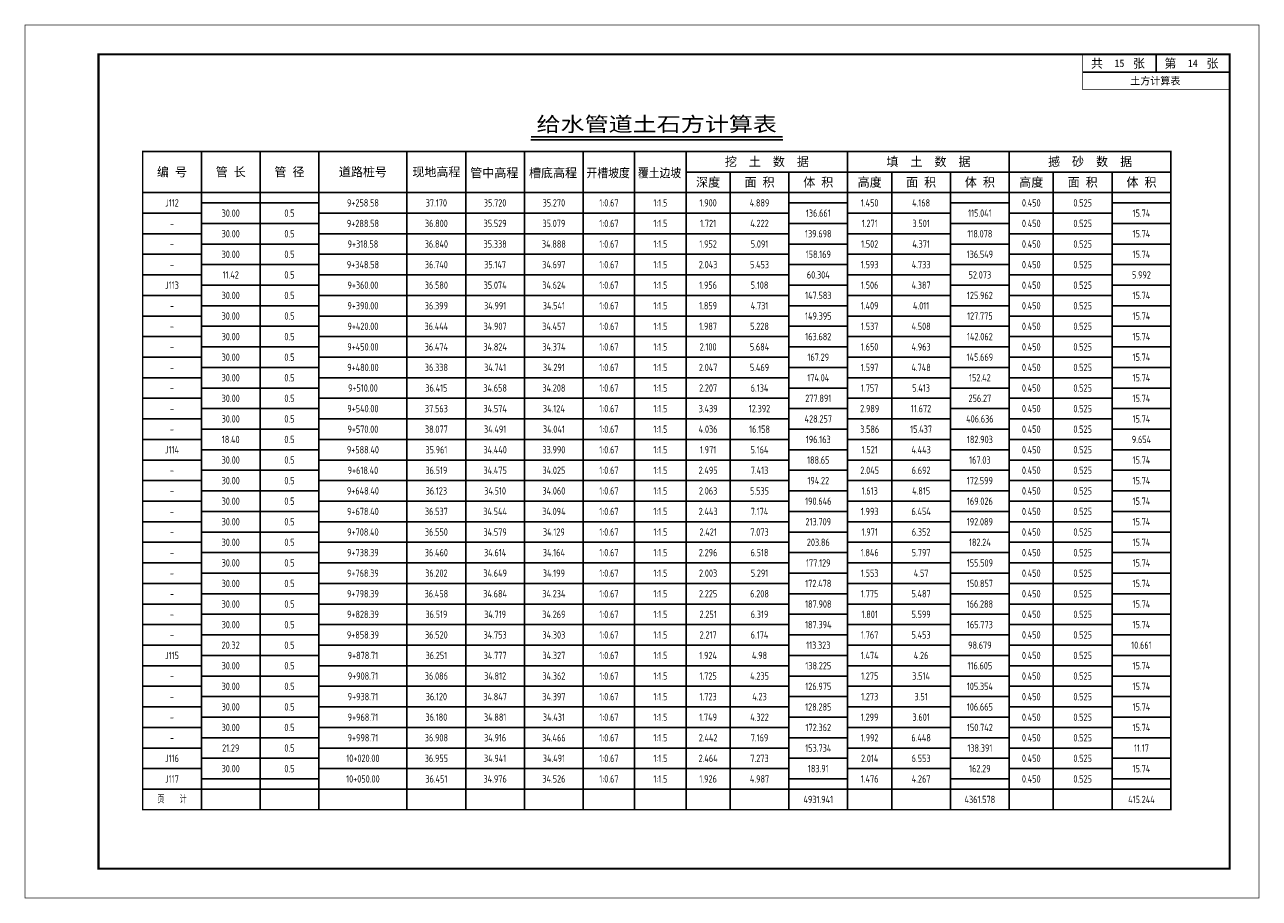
# Model space of a CAD drawing. Extents: x 336 to 6917, y 1189 to 1487.
# Tile 14 of 15: x 6056 to 6477, y 1189 to 1487. Entities that reach past the tile are written whole.
import ezdxf
from ezdxf.enums import TextEntityAlignment as Align

# ---------------------------------------------------------------- set-up
doc = ezdxf.new("R2010")
doc.units = 0
doc.layers.get('0').update_dxf_attribs({"linetype": 'CONTINUOUS'})
for name, color, linetype in [('土方_图框', 7, 'CONTINUOUS'), ('土方_土方表', 5, 'CONTINUOUS'), ('土方_土方表文字', 7, 'CONTINUOUS')]:
    doc.layers.add(name, color=color, linetype=linetype)
doc.styles.add('gpshz', font='tssdeng.shx', dxfattribs={"width": 0.7, "height": 2.5, "bigfont": 'hztxt.shx'})
doc.styles.add('仿宋_GB2312', font='txt', dxfattribs={"width": 0.7, "height": 3})
doc.styles.add('宋体', font='txt')

# ---------------------------------------------------------------- blocks, each defined once
blk = doc.blocks.new('tkx_jb')
at = {"color": 0, "linetype": 'ByBlock', "lineweight": -2}
for p, q in [((-50, 0), (0, 0)), ((-25, 0), (-25, -6)), ((-50, -6), (0, -6))]:
    blk.add_line(p, q, dxfattribs=at)
at = {"color": 0, "linetype": 'ByBlock', "lineweight": -2, "const_width": 0.25}
blk.add_lwpolyline([(0, 0), (0, -12), (-50, -12), (-50, 0)], dxfattribs=at)
at = {"color": 0, "linetype": 'ByBlock', "lineweight": -2, "style": '宋体'}
for s, p in [('共     张', (-47.19, -4.55)), ('第     张', (-22.19, -4.55))]:
    blk.add_text(s, height=3, dxfattribs=at).set_placement(p)
for tag, p in [('COUNT', (-37.5, -3)), ('PAGE', (-12.5, -3)), ('NAME', (-25.27, -8.99))]:
    blk.add_attdef(tag, text='', height=2.5, dxfattribs=at).set_placement(p, align=Align.MIDDLE_CENTER)
blk = doc.blocks.new('gsv_tfb')
at = {"color": 7, "linetype": 'ByBlock', "lineweight": -2}
blk.add_line((132.17, 227.99), (217.93, 227.99), dxfattribs=at)
at = {"color": 5, "linetype": 'ByBlock', "lineweight": -2}
for p, q in [((20, 224), (20, 0)), ((40, 224), (40, 0)), ((60, 224), (60, 0)), ((90, 224), (90, 0)), ((110, 224), (110, 0)), ((130, 224), (130, 0)), ((150, 224), (150, 0)), ((167.5, 224), (167.5, 0)), ((185, 224), (185, 0)), ((240, 224), (240, 0)), ((295, 224), (295, 0)), ((350, 217), (185, 217)), ((200, 217), (200, 0)), ((220, 217), (220, 0)), ((255, 217), (255, 0)), ((275, 217), (275, 0)), ((310, 217), (310, 0)), ((330, 217), (330, 0)), ((350, 210), (0, 210)), ((60, 206.5), (20, 206.5)), ((240, 206.5), (220, 206.5)), ((295, 206.5), (275, 206.5)), ((350, 206.5), (330, 206.5)), ((20, 203), (0, 203)), ((220, 203), (60, 203)), ((275, 203), (240, 203)), ((330, 203), (295, 203)), ((60, 199.5), (20, 199.5)), ((240, 199.5), (220, 199.5)), ((295, 199.5), (275, 199.5)), ((350, 199.5), (330, 199.5)), ((20, 196), (0, 196)), ((220, 196), (60, 196)), ((275, 196), (240, 196)), ((330, 196), (295, 196)), ((60, 192.5), (20, 192.5)), ((240, 192.5), (220, 192.5)), ((295, 192.5), (275, 192.5)), ((350, 192.5), (330, 192.5)), ((20, 189), (0, 189)), ((60, 185.5), (20, 185.5)), ((220, 189), (60, 189)), ((240, 185.5), (220, 185.5)), ((275, 189), (240, 189)), ((295, 185.5), (275, 185.5)), ((330, 189), (295, 189)), ((350, 185.5), (330, 185.5)), ((20, 182), (0, 182)), ((220, 182), (60, 182)), ((275, 182), (240, 182)), ((330, 182), (295, 182)), ((60, 178.5), (20, 178.5)), ((240, 178.5), (220, 178.5)), ((295, 178.5), (275, 178.5)), ((350, 178.5), (330, 178.5)), ((20, 175), (0, 175)), ((220, 175), (60, 175)), ((275, 175), (240, 175)), ((330, 175), (295, 175)), ((60, 171.5), (20, 171.5)), ((240, 171.5), (220, 171.5)), ((295, 171.5), (275, 171.5)), ((350, 171.5), (330, 171.5)), ((20, 168), (0, 168)), ((60, 164.5), (20, 164.5)), ((220, 168), (60, 168)), ((240, 164.5), (220, 164.5)), ((275, 168), (240, 168)), ((295, 164.5), (275, 164.5)), ((330, 168), (295, 168)), ((350, 164.5), (330, 164.5)), ((20, 161), (0, 161)), ((220, 161), (60, 161)), ((275, 161), (240, 161)), ((330, 161), (295, 161)), ((60, 157.5), (20, 157.5)), ((240, 157.5), (220, 157.5)), ((295, 157.5), (275, 157.5)), ((350, 157.5), (330, 157.5)), ((20, 154), (0, 154)), ((220, 154), (60, 154)), ((275, 154), (240, 154)), ((330, 154), (295, 154)), ((60, 150.5), (20, 150.5)), ((240, 150.5), (220, 150.5)), ((295, 150.5), (275, 150.5)), ((350, 150.5), (330, 150.5)), ((20, 147), (0, 147)), ((60, 143.5), (20, 143.5)), ((220, 147), (60, 147)), ((240, 143.5), (220, 143.5)), ((275, 147), (240, 147)), ((295, 143.5), (275, 143.5)), ((330, 147), (295, 147)), ((350, 143.5), (330, 143.5)), ((20, 140), (0, 140)), ((220, 140), (60, 140)), ((275, 140), (240, 140)), ((330, 140), (295, 140)), ((60, 136.5), (20, 136.5)), ((240, 136.5), (220, 136.5)), ((295, 136.5), (275, 136.5)), ((350, 136.5), (330, 136.5)), ((20, 133), (0, 133)), ((220, 133), (60, 133)), ((275, 133), (240, 133)), ((330, 133), (295, 133)), ((60, 129.5), (20, 129.5)), ((240, 129.5), (220, 129.5)), ((295, 129.5), (275, 129.5)), ((350, 129.5), (330, 129.5)), ((20, 126), (0, 126)), ((60, 122.5), (20, 122.5)), ((220, 126), (60, 126)), ((240, 122.5), (220, 122.5)), ((275, 126), (240, 126)), ((295, 122.5), (275, 122.5)), ((330, 126), (295, 126)), ((350, 122.5), (330, 122.5)), ((20, 119), (0, 119)), ((220, 119), (60, 119)), ((275, 119), (240, 119)), ((330, 119), (295, 119)), ((60, 115.5), (20, 115.5)), ((240, 115.5), (220, 115.5)), ((295, 115.5), (275, 115.5)), ((350, 115.5), (330, 115.5)), ((20, 112), (0, 112)), ((220, 112), (60, 112)), ((275, 112), (240, 112)), ((330, 112), (295, 112)), ((60, 108.5), (20, 108.5)), ((240, 108.5), (220, 108.5)), ((295, 108.5), (275, 108.5)), ((350, 108.5), (330, 108.5)), ((20, 105), (0, 105)), ((60, 101.5), (20, 101.5)), ((220, 105), (60, 105)), ((240, 101.5), (220, 101.5)), ((275, 105), (240, 105)), ((295, 101.5), (275, 101.5)), ((330, 105), (295, 105)), ((350, 101.5), (330, 101.5)), ((20, 98), (0, 98)), ((220, 98), (60, 98)), ((275, 98), (240, 98)), ((330, 98), (295, 98)), ((60, 94.5), (20, 94.5)), ((240, 94.5), (220, 94.5)), ((295, 94.5), (275, 94.5)), ((350, 94.5), (330, 94.5)), ((20, 91), (0, 91)), ((220, 91), (60, 91)), ((275, 91), (240, 91)), ((330, 91), (295, 91)), ((60, 87.5), (20, 87.5)), ((240, 87.5), (220, 87.5)), ((295, 87.5), (275, 87.5)), ((350, 87.5), (330, 87.5)), ((20, 84), (0, 84)), ((60, 80.5), (20, 80.5)), ((220, 84), (60, 84)), ((240, 80.5), (220, 80.5)), ((275, 84), (240, 84)), ((295, 80.5), (275, 80.5)), ((330, 84), (295, 84)), ((350, 80.5), (330, 80.5)), ((20, 77), (0, 77)), ((220, 77), (60, 77)), ((275, 77), (240, 77)), ((330, 77), (295, 77)), ((60, 73.5), (20, 73.5)), ((240, 73.5), (220, 73.5)), ((295, 73.5), (275, 73.5)), ((350, 73.5), (330, 73.5)), ((20, 70), (0, 70)), ((220, 70), (60, 70)), ((275, 70), (240, 70)), ((330, 70), (295, 70)), ((60, 66.5), (20, 66.5)), ((240, 66.5), (220, 66.5)), ((295, 66.5), (275, 66.5)), ((350, 66.5), (330, 66.5)), ((20, 63), (0, 63)), ((60, 59.5), (20, 59.5)), ((220, 63), (60, 63)), ((240, 59.5), (220, 59.5)), ((275, 63), (240, 63)), ((295, 59.5), (275, 59.5)), ((330, 63), (295, 63)), ((350, 59.5), (330, 59.5)), ((20, 56), (0, 56)), ((220, 56), (60, 56)), ((275, 56), (240, 56)), ((330, 56), (295, 56)), ((60, 52.5), (20, 52.5)), ((240, 52.5), (220, 52.5)), ((295, 52.5), (275, 52.5)), ((350, 52.5), (330, 52.5)), ((20, 49), (0, 49)), ((220, 49), (60, 49)), ((275, 49), (240, 49)), ((330, 49), (295, 49)), ((60, 45.5), (20, 45.5)), ((240, 45.5), (220, 45.5)), ((295, 45.5), (275, 45.5)), ((350, 45.5), (330, 45.5)), ((20, 42), (0, 42)), ((60, 38.5), (20, 38.5)), ((220, 42), (60, 42)), ((240, 38.5), (220, 38.5)), ((275, 42), (240, 42)), ((295, 38.5), (275, 38.5)), ((330, 42), (295, 42)), ((350, 38.5), (330, 38.5)), ((20, 35), (0, 35)), ((220, 35), (60, 35)), ((275, 35), (240, 35)), ((330, 35), (295, 35)), ((60, 31.5), (20, 31.5)), ((240, 31.5), (220, 31.5)), ((295, 31.5), (275, 31.5)), ((350, 31.5), (330, 31.5)), ((20, 28), (0, 28)), ((220, 28), (60, 28)), ((275, 28), (240, 28)), ((330, 28), (295, 28)), ((60, 24.5), (20, 24.5)), ((240, 24.5), (220, 24.5)), ((295, 24.5), (275, 24.5)), ((350, 24.5), (330, 24.5)), ((20, 21), (0, 21)), ((60, 17.5), (20, 17.5)), ((220, 21), (60, 21)), ((240, 17.5), (220, 17.5)), ((275, 21), (240, 21)), ((295, 17.5), (275, 17.5)), ((330, 21), (295, 21)), ((350, 17.5), (330, 17.5)), ((20, 14), (0, 14)), ((220, 14), (60, 14)), ((275, 14), (240, 14)), ((330, 14), (295, 14)), ((60, 10.5), (20, 10.5)), ((240, 10.5), (220, 10.5)), ((295, 10.5), (275, 10.5)), ((350, 10.5), (330, 10.5)), ((350, 7), (0, 7)), ((300, 7), (275, 7))]:
    blk.add_line(p, q, dxfattribs=at)
at = {"color": 7, "linetype": 'ByBlock', "lineweight": -2, "const_width": 0.5}
blk.add_lwpolyline([(132.17, 228.99), (217.93, 228.99)], dxfattribs=at)
at = {"color": 1, "linetype": 'ByBlock', "lineweight": -2, "const_width": 0.5}
blk.add_lwpolyline([(0, 0), (350, 0), (350, 224), (0, 224)], close=True, dxfattribs=at)
at = {"color": 7, "linetype": 'ByBlock', "lineweight": -2, "style": '仿宋_GB2312', "width": 1.2}
blk.add_text('给水管道土石方计算表', height=5, dxfattribs=at).set_placement((175, 233.38), align=Align.MIDDLE)
at = {"color": 7, "linetype": 'ByBlock', "lineweight": -2, "style": '仿宋_GB2312'}
for s, p in [('编 号', (10, 217)), ('管 长', (30, 217)), ('管 径', (50, 217)), ('道路桩号', (75, 217)), ('现地高程', (100, 217)), ('管中高程', (119.72, 216.7)), ('槽底高程', (139.72, 216.7)), ('挖  土  数  据', (212.5, 220.5)), ('填  土  数  据', (267.5, 220.5)), ('撼  砂  数  据', (322.5, 220.5)), ('深度', (192.5, 213.5)), ('面 积', (210, 213.5)), ('体 积', (230, 213.5)), ('高度', (247.5, 213.5)), ('面 积', (265, 213.5)), ('体 积', (285, 213.5)), ('高度', (302.5, 213.5)), ('面 积', (320, 213.5)), ('体 积', (340, 213.5))]:
    blk.add_text(s, height=3, dxfattribs=at).set_placement(p, align=Align.MIDDLE_CENTER)
at = {"color": 7, "linetype": 'ByBlock', "lineweight": -2, "style": '仿宋_GB2312', "width": 0.9}
for s, p in [('开槽坡度', (158.47, 216.7)), ('覆土边坡', (175.97, 216.7))]:
    blk.add_text(s, height=3, dxfattribs=at).set_placement(p, align=Align.MIDDLE_CENTER)

msp = doc.modelspace()

# ---------------------------------------------------------------- linework, layer by layer
at = {"layer": '土方_图框'}
for points, const_width in [([(6056.51, 1189.59), (6476.51, 1189.59), (6476.51, 1486.59), (6056.51, 1486.59), (6056.51, 1189.59)], 0.25), ([(6081.51, 1199.59), (6466.51, 1199.59), (6466.51, 1476.59), (6081.51, 1476.59), (6081.51, 1199.59)], 0.7)]:
    msp.add_lwpolyline(points, dxfattribs=dict(at, const_width=const_width))

# ---------------------------------------------------------------- block references
msp.add_blockref('tkx_jb', (6466.51, 1476.59), dxfattribs=at).add_auto_attribs({'NAME': '土方计算表', 'COUNT': '15', 'PAGE': '14'})
at = {"layer": '土方_土方表'}
msp.add_blockref('gsv_tfb', (6096.51, 1219.59), dxfattribs=at)

# ---------------------------------------------------------------- texts
at = {"layer": '土方_土方表文字', "style": 'gpshz', "width": 0.7}
for s, p in [('J112', (6106.51, 1426.09)), ('9+258.58', (6171.51, 1426.09)), ('37.170', (6196.51, 1426.09)), ('35.720', (6216.51, 1426.09)), ('35.270', (6236.51, 1426.09)), ('1:0.67', (6255.26, 1426.09)), ('1:1.5', (6272.76, 1426.09)), ('1.900', (6289.01, 1426.09)), ('4.889', (6306.51, 1426.09)), ('1.450', (6344.01, 1426.09)), ('4.168', (6361.51, 1426.09)), ('0.450', (6399.01, 1426.09)), ('0.525', (6416.51, 1426.09)), ('30.00', (6126.51, 1422.59)), ('0.5', (6146.51, 1422.59)), ('136.661', (6326.51, 1422.59)), ('115.041', (6381.51, 1422.59)), ('15.74', (6436.51, 1422.59)), ('-', (6106.51, 1419.09)), ('30.00', (6126.51, 1415.59)), ('0.5', (6146.51, 1415.59)), ('9+288.58', (6171.51, 1419.09)), ('36.800', (6196.51, 1419.09)), ('35.529', (6216.51, 1419.09)), ('35.079', (6236.51, 1419.09)), ('1:0.67', (6255.26, 1419.09)), ('1:1.5', (6272.76, 1419.09)), ('1.721', (6289.01, 1419.09)), ('4.222', (6306.51, 1419.09)), ('139.698', (6326.51, 1415.59)), ('1.271', (6344.01, 1419.09)), ('3.501', (6361.51, 1419.09)), ('118.078', (6381.51, 1415.59)), ('0.450', (6399.01, 1419.09)), ('0.525', (6416.51, 1419.09)), ('15.74', (6436.51, 1415.59)), ('9+318.58', (6171.51, 1412.09)), ('36.840', (6196.51, 1412.09)), ('35.338', (6216.51, 1412.09)), ('34.888', (6236.51, 1412.09)), ('1:0.67', (6255.26, 1412.09)), ('1:1.5', (6272.76, 1412.09)), ('1.952', (6289.01, 1412.09)), ('5.091', (6306.51, 1412.09)), ('1.502', (6344.01, 1412.09)), ('4.371', (6361.51, 1412.09)), ('0.450', (6399.01, 1412.09)), ('0.525', (6416.51, 1412.09)), ('-', (6106.51, 1412.09)), ('30.00', (6126.51, 1408.59)), ('0.5', (6146.51, 1408.59)), ('158.169', (6326.51, 1408.59)), ('136.549', (6381.51, 1408.59)), ('15.74', (6436.51, 1408.59)), ('-', (6106.51, 1405.09)), ('9+348.58', (6171.51, 1405.09)), ('36.740', (6196.51, 1405.09)), ('35.147', (6216.51, 1405.09)), ('34.697', (6236.51, 1405.09)), ('1:0.67', (6255.26, 1405.09)), ('1:1.5', (6272.76, 1405.09)), ('2.043', (6289.01, 1405.09)), ('5.453', (6306.51, 1405.09)), ('1.593', (6344.01, 1405.09)), ('4.733', (6361.51, 1405.09)), ('0.450', (6399.01, 1405.09)), ('0.525', (6416.51, 1405.09)), ('11.42', (6126.51, 1401.59)), ('0.5', (6146.51, 1401.59)), ('60.304', (6326.51, 1401.59)), ('52.073', (6381.51, 1401.59)), ('5.992', (6436.51, 1401.59)), ('J113', (6106.51, 1398.09)), ('30.00', (6126.51, 1394.59)), ('0.5', (6146.51, 1394.59)), ('9+360.00', (6171.51, 1398.09)), ('36.580', (6196.51, 1398.09)), ('35.074', (6216.51, 1398.09)), ('34.624', (6236.51, 1398.09)), ('1:0.67', (6255.26, 1398.09)), ('1:1.5', (6272.76, 1398.09)), ('1.956', (6289.01, 1398.09)), ('5.108', (6306.51, 1398.09)), ('147.583', (6326.51, 1394.59)), ('1.506', (6344.01, 1398.09)), ('4.387', (6361.51, 1398.09)), ('125.962', (6381.51, 1394.59)), ('0.450', (6399.01, 1398.09)), ('0.525', (6416.51, 1398.09)), ('15.74', (6436.51, 1394.59)), ('9+390.00', (6171.51, 1391.09)), ('36.399', (6196.51, 1391.09)), ('34.991', (6216.51, 1391.09)), ('34.541', (6236.51, 1391.09)), ('1:0.67', (6255.26, 1391.09)), ('1:1.5', (6272.76, 1391.09)), ('1.859', (6289.01, 1391.09)), ('4.731', (6306.51, 1391.09)), ('1.409', (6344.01, 1391.09)), ('4.011', (6361.51, 1391.09)), ('0.450', (6399.01, 1391.09)), ('0.525', (6416.51, 1391.09)), ('-', (6106.51, 1391.09)), ('30.00', (6126.51, 1387.59)), ('0.5', (6146.51, 1387.59)), ('149.395', (6326.51, 1387.59)), ('127.775', (6381.51, 1387.59)), ('15.74', (6436.51, 1387.59)), ('-', (6106.51, 1384.09)), ('9+420.00', (6171.51, 1384.09)), ('36.444', (6196.51, 1384.09)), ('34.907', (6216.51, 1384.09)), ('34.457', (6236.51, 1384.09)), ('1:0.67', (6255.26, 1384.09)), ('1:1.5', (6272.76, 1384.09)), ('1.987', (6289.01, 1384.09)), ('5.228', (6306.51, 1384.09)), ('1.537', (6344.01, 1384.09)), ('4.508', (6361.51, 1384.09)), ('0.450', (6399.01, 1384.09)), ('0.525', (6416.51, 1384.09)), ('30.00', (6126.51, 1380.59)), ('0.5', (6146.51, 1380.59)), ('163.682', (6326.51, 1380.59)), ('142.062', (6381.51, 1380.59)), ('15.74', (6436.51, 1380.59)), ('-', (6106.51, 1377.09)), ('30.00', (6126.51, 1373.59)), ('0.5', (6146.51, 1373.59)), ('9+450.00', (6171.51, 1377.09)), ('36.474', (6196.51, 1377.09)), ('34.824', (6216.51, 1377.09)), ('34.374', (6236.51, 1377.09)), ('1:0.67', (6255.26, 1377.09)), ('1:1.5', (6272.76, 1377.09)), ('2.100', (6289.01, 1377.09)), ('5.684', (6306.51, 1377.09)), ('167.29', (6326.51, 1373.59)), ('1.650', (6344.01, 1377.09)), ('4.963', (6361.51, 1377.09)), ('145.669', (6381.51, 1373.59)), ('0.450', (6399.01, 1377.09)), ('0.525', (6416.51, 1377.09)), ('15.74', (6436.51, 1373.59)), ('9+480.00', (6171.51, 1370.09)), ('36.338', (6196.51, 1370.09)), ('34.741', (6216.51, 1370.09)), ('34.291', (6236.51, 1370.09)), ('1:0.67', (6255.26, 1370.09)), ('1:1.5', (6272.76, 1370.09)), ('2.047', (6289.01, 1370.09)), ('5.469', (6306.51, 1370.09)), ('1.597', (6344.01, 1370.09)), ('4.748', (6361.51, 1370.09)), ('0.450', (6399.01, 1370.09)), ('0.525', (6416.51, 1370.09)), ('-', (6106.51, 1370.09)), ('30.00', (6126.51, 1366.59)), ('0.5', (6146.51, 1366.59)), ('174.04', (6326.51, 1366.59)), ('152.42', (6381.51, 1366.59)), ('15.74', (6436.51, 1366.59)), ('-', (6106.51, 1363.09)), ('9+510.00', (6171.51, 1363.09)), ('36.415', (6196.51, 1363.09)), ('34.658', (6216.51, 1363.09)), ('34.208', (6236.51, 1363.09)), ('1:0.67', (6255.26, 1363.09)), ('1:1.5', (6272.76, 1363.09)), ('2.207', (6289.01, 1363.09)), ('6.134', (6306.51, 1363.09)), ('1.757', (6344.01, 1363.09)), ('5.413', (6361.51, 1363.09)), ('0.450', (6399.01, 1363.09)), ('0.525', (6416.51, 1363.09)), ('30.00', (6126.51, 1359.59)), ('0.5', (6146.51, 1359.59)), ('277.891', (6326.51, 1359.59)), ('256.27', (6381.51, 1359.59)), ('15.74', (6436.51, 1359.59)), ('-', (6106.51, 1356.09)), ('30.00', (6126.51, 1352.59)), ('0.5', (6146.51, 1352.59)), ('9+540.00', (6171.51, 1356.09)), ('37.563', (6196.51, 1356.09)), ('34.574', (6216.51, 1356.09)), ('34.124', (6236.51, 1356.09)), ('1:0.67', (6255.26, 1356.09)), ('1:1.5', (6272.76, 1356.09)), ('3.439', (6289.01, 1356.09)), ('12.392', (6306.51, 1356.09)), ('428.257', (6326.51, 1352.59)), ('2.989', (6344.01, 1356.09)), ('11.672', (6361.51, 1356.09)), ('406.636', (6381.51, 1352.59)), ('0.450', (6399.01, 1356.09)), ('0.525', (6416.51, 1356.09)), ('15.74', (6436.51, 1352.59)), ('9+570.00', (6171.51, 1349.09)), ('38.077', (6196.51, 1349.09)), ('34.491', (6216.51, 1349.09)), ('34.041', (6236.51, 1349.09)), ('1:0.67', (6255.26, 1349.09)), ('1:1.5', (6272.76, 1349.09)), ('4.036', (6289.01, 1349.09)), ('16.158', (6306.51, 1349.09)), ('3.586', (6344.01, 1349.09)), ('15.437', (6361.51, 1349.09)), ('0.450', (6399.01, 1349.09)), ('0.525', (6416.51, 1349.09)), ('-', (6106.51, 1349.09)), ('18.40', (6126.51, 1345.59)), ('0.5', (6146.51, 1345.59)), ('196.163', (6326.51, 1345.59)), ('182.903', (6381.51, 1345.59)), ('9.654', (6436.51, 1345.59)), ('J114', (6106.51, 1342.09)), ('9+588.40', (6171.51, 1342.09)), ('35.961', (6196.51, 1342.09)), ('34.440', (6216.51, 1342.09)), ('33.990', (6236.51, 1342.09)), ('1:0.67', (6255.26, 1342.09)), ('1:1.5', (6272.76, 1342.09)), ('1.971', (6289.01, 1342.09)), ('5.164', (6306.51, 1342.09)), ('1.521', (6344.01, 1342.09)), ('4.443', (6361.51, 1342.09)), ('0.450', (6399.01, 1342.09)), ('0.525', (6416.51, 1342.09)), ('30.00', (6126.51, 1338.59)), ('0.5', (6146.51, 1338.59)), ('188.65', (6326.51, 1338.59)), ('167.03', (6381.51, 1338.59)), ('15.74', (6436.51, 1338.59)), ('-', (6106.51, 1335.09)), ('30.00', (6126.51, 1331.59)), ('0.5', (6146.51, 1331.59)), ('9+618.40', (6171.51, 1335.09)), ('36.519', (6196.51, 1335.09)), ('34.475', (6216.51, 1335.09)), ('34.025', (6236.51, 1335.09)), ('1:0.67', (6255.26, 1335.09)), ('1:1.5', (6272.76, 1335.09)), ('2.495', (6289.01, 1335.09)), ('7.413', (6306.51, 1335.09)), ('194.22', (6326.51, 1331.59)), ('2.045', (6344.01, 1335.09)), ('6.692', (6361.51, 1335.09)), ('172.599', (6381.51, 1331.59)), ('0.450', (6399.01, 1335.09)), ('0.525', (6416.51, 1335.09)), ('15.74', (6436.51, 1331.59)), ('9+648.40', (6171.51, 1328.09)), ('36.123', (6196.51, 1328.09)), ('34.510', (6216.51, 1328.09)), ('34.060', (6236.51, 1328.09)), ('1:0.67', (6255.26, 1328.09)), ('1:1.5', (6272.76, 1328.09)), ('2.063', (6289.01, 1328.09)), ('5.535', (6306.51, 1328.09)), ('1.613', (6344.01, 1328.09)), ('4.815', (6361.51, 1328.09)), ('0.450', (6399.01, 1328.09)), ('0.525', (6416.51, 1328.09)), ('-', (6106.51, 1328.09)), ('30.00', (6126.51, 1324.59)), ('0.5', (6146.51, 1324.59)), ('190.646', (6326.51, 1324.59)), ('169.026', (6381.51, 1324.59)), ('15.74', (6436.51, 1324.59)), ('-', (6106.51, 1321.09)), ('9+678.40', (6171.51, 1321.09)), ('36.537', (6196.51, 1321.09)), ('34.544', (6216.51, 1321.09)), ('34.094', (6236.51, 1321.09)), ('1:0.67', (6255.26, 1321.09)), ('1:1.5', (6272.76, 1321.09)), ('2.443', (6289.01, 1321.09)), ('7.174', (6306.51, 1321.09)), ('1.993', (6344.01, 1321.09)), ('6.454', (6361.51, 1321.09)), ('0.450', (6399.01, 1321.09)), ('0.525', (6416.51, 1321.09)), ('30.00', (6126.51, 1317.59)), ('0.5', (6146.51, 1317.59)), ('9+708.40', (6171.51, 1314.09)), ('36.550', (6196.51, 1314.09)), ('34.579', (6216.51, 1314.09)), ('34.129', (6236.51, 1314.09)), ('1:0.67', (6255.26, 1314.09)), ('2.421', (6289.01, 1314.09)), ('7.073', (6306.51, 1314.09)), ('213.709', (6326.51, 1317.59)), ('1.971', (6344.01, 1314.09)), ('6.352', (6361.51, 1314.09)), ('192.089', (6381.51, 1317.59)), ('0.450', (6399.01, 1314.09)), ('0.525', (6416.51, 1314.09)), ('15.74', (6436.51, 1317.59)), ('-', (6106.51, 1314.09)), ('30.00', (6126.51, 1310.59)), ('0.5', (6146.51, 1310.59)), ('1:1.5', (6272.76, 1314.09)), ('203.86', (6326.51, 1310.59)), ('182.24', (6381.51, 1310.59)), ('15.74', (6436.51, 1310.59)), ('9+738.39', (6171.51, 1307.09)), ('36.460', (6196.51, 1307.09)), ('34.614', (6216.51, 1307.09)), ('34.164', (6236.51, 1307.09)), ('1:0.67', (6255.26, 1307.09)), ('1:1.5', (6272.76, 1307.09)), ('2.296', (6289.01, 1307.09)), ('6.518', (6306.51, 1307.09)), ('1.846', (6344.01, 1307.09)), ('5.797', (6361.51, 1307.09)), ('0.450', (6399.01, 1307.09)), ('0.525', (6416.51, 1307.09)), ('-', (6106.51, 1307.09)), ('30.00', (6126.51, 1303.59)), ('0.5', (6146.51, 1303.59)), ('177.129', (6326.51, 1303.59)), ('155.509', (6381.51, 1303.59)), ('15.74', (6436.51, 1303.59)), ('-', (6106.51, 1300.09)), ('9+768.39', (6171.51, 1300.09)), ('36.202', (6196.51, 1300.09)), ('34.649', (6216.51, 1300.09)), ('34.199', (6236.51, 1300.09)), ('1:0.67', (6255.26, 1300.09)), ('1:1.5', (6272.76, 1300.09)), ('2.003', (6289.01, 1300.09)), ('5.291', (6306.51, 1300.09)), ('1.553', (6344.01, 1300.09)), ('4.57', (6361.51, 1300.09)), ('0.450', (6399.01, 1300.09)), ('0.525', (6416.51, 1300.09)), ('30.00', (6126.51, 1296.59)), ('0.5', (6146.51, 1296.59)), ('9+798.39', (6171.51, 1293.09)), ('36.458', (6196.51, 1293.09)), ('34.684', (6216.51, 1293.09)), ('34.234', (6236.51, 1293.09)), ('1:0.67', (6255.26, 1293.09)), ('2.225', (6289.01, 1293.09)), ('6.208', (6306.51, 1293.09)), ('172.478', (6326.51, 1296.59)), ('5.487', (6361.51, 1293.09)), ('150.857', (6381.51, 1296.59)), ('0.450', (6399.01, 1293.09)), ('0.525', (6416.51, 1293.09)), ('15.74', (6436.51, 1296.59)), ('-', (6106.51, 1293.09)), ('30.00', (6126.51, 1289.59)), ('0.5', (6146.51, 1289.59)), ('1:1.5', (6272.76, 1293.09)), ('187.908', (6326.51, 1289.59)), ('1.775', (6344.01, 1293.09)), ('166.288', (6381.51, 1289.59)), ('15.74', (6436.51, 1289.59)), ('9+828.39', (6171.51, 1286.09)), ('36.519', (6196.51, 1286.09)), ('34.719', (6216.51, 1286.09)), ('34.269', (6236.51, 1286.09)), ('1:0.67', (6255.26, 1286.09)), ('1:1.5', (6272.76, 1286.09)), ('2.251', (6289.01, 1286.09)), ('6.319', (6306.51, 1286.09)), ('1.801', (6344.01, 1286.09)), ('5.599', (6361.51, 1286.09)), ('0.450', (6399.01, 1286.09)), ('0.525', (6416.51, 1286.09)), ('-', (6106.51, 1286.09)), ('30.00', (6126.51, 1282.59)), ('0.5', (6146.51, 1282.59)), ('187.394', (6326.51, 1282.59)), ('165.773', (6381.51, 1282.59)), ('15.74', (6436.51, 1282.59)), ('-', (6106.51, 1279.09)), ('9+858.39', (6171.51, 1279.09)), ('36.520', (6196.51, 1279.09)), ('34.753', (6216.51, 1279.09)), ('34.303', (6236.51, 1279.09)), ('1:0.67', (6255.26, 1279.09)), ('1:1.5', (6272.76, 1279.09)), ('2.217', (6289.01, 1279.09)), ('6.174', (6306.51, 1279.09)), ('1.767', (6344.01, 1279.09)), ('5.453', (6361.51, 1279.09)), ('0.450', (6399.01, 1279.09)), ('0.525', (6416.51, 1279.09)), ('20.32', (6126.51, 1275.59)), ('0.5', (6146.51, 1275.59)), ('9+878.71', (6171.51, 1272.09)), ('36.251', (6196.51, 1272.09)), ('34.777', (6216.51, 1272.09)), ('34.327', (6236.51, 1272.09)), ('1:0.67', (6255.26, 1272.09)), ('1.924', (6289.01, 1272.09)), ('4.98', (6306.51, 1272.09)), ('113.323', (6326.51, 1275.59)), ('4.26', (6361.51, 1272.09)), ('98.679', (6381.51, 1275.59)), ('0.450', (6399.01, 1272.09)), ('0.525', (6416.51, 1272.09)), ('10.661', (6436.51, 1275.59)), ('J115', (6106.51, 1272.09)), ('30.00', (6126.51, 1268.59)), ('0.5', (6146.51, 1268.59)), ('1:1.5', (6272.76, 1272.09)), ('138.225', (6326.51, 1268.59)), ('1.474', (6344.01, 1272.09)), ('116.605', (6381.51, 1268.59)), ('15.74', (6436.51, 1268.59)), ('9+908.71', (6171.51, 1265.09)), ('36.086', (6196.51, 1265.09)), ('34.812', (6216.51, 1265.09)), ('34.362', (6236.51, 1265.09)), ('1:0.67', (6255.26, 1265.09)), ('1:1.5', (6272.76, 1265.09)), ('1.725', (6289.01, 1265.09)), ('4.235', (6306.51, 1265.09)), ('1.275', (6344.01, 1265.09)), ('3.514', (6361.51, 1265.09)), ('0.450', (6399.01, 1265.09)), ('0.525', (6416.51, 1265.09)), ('-', (6106.51, 1265.09)), ('30.00', (6126.51, 1261.59)), ('0.5', (6146.51, 1261.59)), ('126.975', (6326.51, 1261.59)), ('105.354', (6381.51, 1261.59)), ('15.74', (6436.51, 1261.59)), ('-', (6106.51, 1258.09)), ('9+938.71', (6171.51, 1258.09)), ('36.120', (6196.51, 1258.09)), ('34.847', (6216.51, 1258.09)), ('34.397', (6236.51, 1258.09)), ('1:0.67', (6255.26, 1258.09)), ('1:1.5', (6272.76, 1258.09)), ('1.723', (6289.01, 1258.09)), ('4.23', (6306.51, 1258.09)), ('1.273', (6344.01, 1258.09)), ('3.51', (6361.51, 1258.09)), ('0.450', (6399.01, 1258.09)), ('0.525', (6416.51, 1258.09)), ('30.00', (6126.51, 1254.59)), ('0.5', (6146.51, 1254.59)), ('9+968.71', (6171.51, 1251.09)), ('36.180', (6196.51, 1251.09)), ('34.881', (6216.51, 1251.09)), ('34.431', (6236.51, 1251.09)), ('1:0.67', (6255.26, 1251.09)), ('1.749', (6289.01, 1251.09)), ('4.322', (6306.51, 1251.09)), ('128.285', (6326.51, 1254.59)), ('1.299', (6344.01, 1251.09)), ('3.601', (6361.51, 1251.09)), ('106.665', (6381.51, 1254.59)), ('0.450', (6399.01, 1251.09)), ('0.525', (6416.51, 1251.09)), ('15.74', (6436.51, 1254.59)), ('-', (6106.51, 1251.09)), ('30.00', (6126.51, 1247.59)), ('0.5', (6146.51, 1247.59)), ('1:1.5', (6272.76, 1251.09)), ('172.362', (6326.51, 1247.59)), ('150.742', (6381.51, 1247.59)), ('15.74', (6436.51, 1247.59)), ('9+998.71', (6171.51, 1244.09)), ('36.908', (6196.51, 1244.09)), ('34.916', (6216.51, 1244.09)), ('34.466', (6236.51, 1244.09)), ('1:0.67', (6255.26, 1244.09)), ('1:1.5', (6272.76, 1244.09)), ('2.442', (6289.01, 1244.09)), ('7.169', (6306.51, 1244.09)), ('1.992', (6344.01, 1244.09)), ('6.448', (6361.51, 1244.09)), ('0.450', (6399.01, 1244.09)), ('0.525', (6416.51, 1244.09)), ('-', (6106.51, 1244.09)), ('21.29', (6126.51, 1240.59)), ('0.5', (6146.51, 1240.59)), ('153.734', (6326.51, 1240.59)), ('138.391', (6381.51, 1240.59)), ('11.17', (6436.51, 1240.59)), ('J116', (6106.51, 1237.09)), ('10+020.00', (6171.51, 1237.09)), ('36.955', (6196.51, 1237.09)), ('34.941', (6216.51, 1237.09)), ('34.491', (6236.51, 1237.09)), ('1:0.67', (6255.26, 1237.09)), ('1:1.5', (6272.76, 1237.09)), ('2.464', (6289.01, 1237.09)), ('7.273', (6306.51, 1237.09)), ('2.014', (6344.01, 1237.09)), ('6.553', (6361.51, 1237.09)), ('0.450', (6399.01, 1237.09)), ('0.525', (6416.51, 1237.09)), ('J117', (6106.51, 1230.09)), ('30.00', (6126.51, 1233.59)), ('0.5', (6146.51, 1233.59)), ('10+050.00', (6171.51, 1230.09)), ('36.451', (6196.51, 1230.09)), ('34.976', (6216.51, 1230.09)), ('34.526', (6236.51, 1230.09)), ('1:0.67', (6255.26, 1230.09)), ('1:1.5', (6272.76, 1230.09)), ('1.926', (6289.01, 1230.09)), ('4.987', (6306.51, 1230.09)), ('183.91', (6326.51, 1233.59)), ('1.476', (6344.01, 1230.09)), ('4.267', (6361.51, 1230.09)), ('162.29', (6381.51, 1233.59)), ('0.450', (6399.01, 1230.09)), ('0.525', (6416.51, 1230.09)), ('15.74', (6436.51, 1233.59)), ('页    计', (6106.51, 1223.09)), ('4931.941', (6326.51, 1223.09)), ('4361.578', (6381.51, 1223.09)), ('415.244', (6436.51, 1223.09))]:
    msp.add_text(s, height=2.5, dxfattribs=at).set_placement(p, align=Align.MIDDLE_CENTER)

doc.saveas('drawing.dxf')
